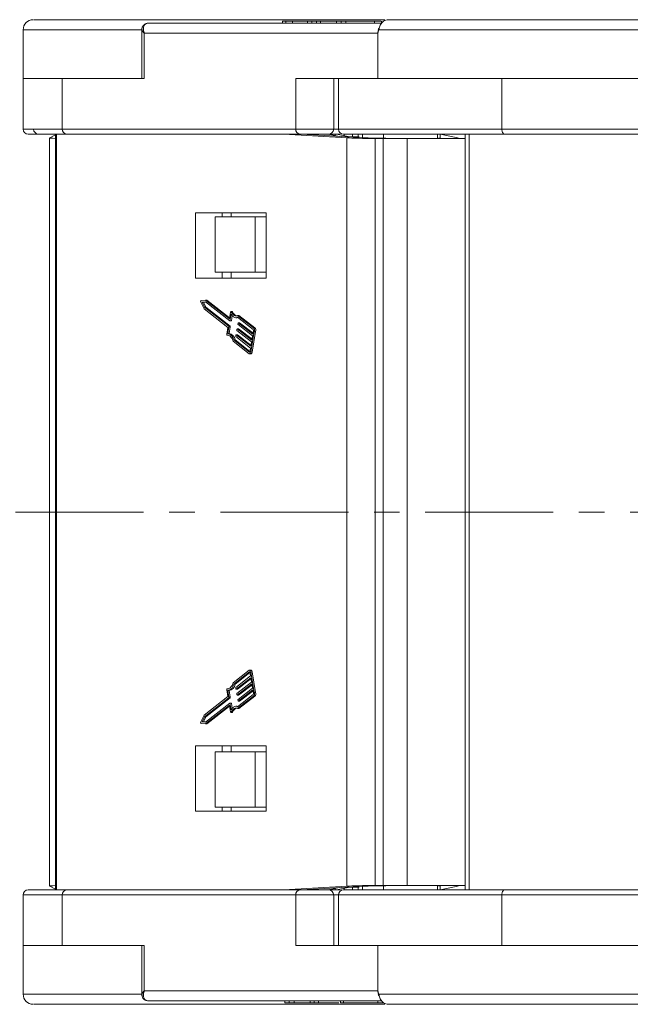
# Model space of a CAD drawing. Header units: millimetres. Extents: x 3698 to 5159, y 261 to 1294.
# Tile 9 of 46: x 4185 to 4246, y 531 to 629. Entities that reach past the tile are written whole.
import ezdxf

# ---------------------------------------------------------------- set-up
doc = ezdxf.new("R2010")
doc.units = ezdxf.units.MM
doc.linetypes.add('CENTERX2', pattern=[20.32, 12.7, -2.54, 2.54, -2.54])

msp = doc.modelspace()

# ---------------------------------------------------------------- linework, layer by layer
at = {"color": 7, "linetype": 'Continuous', "lineweight": 15}
for p, q in [((4197.676, 628.371), (4197.501, 628.315)), ((4220.848, 628.371), (4197.676, 628.371)), ((4211.024, 628.571), (4211.024, 628.371)), ((4211.341, 628.371), (4211.341, 628.571)), ((4212.007, 628.371), (4212.007, 628.571)), ((4213.511, 628.371), (4213.511, 628.571)), ((4213.939, 628.371), (4213.939, 628.571)), ((4214.388, 628.571), (4213.939, 628.571)), ((4214.388, 628.371), (4214.388, 628.571)), ((4214.778, 628.571), (4214.388, 628.571)), ((4214.778, 628.371), (4214.778, 628.571)), ((4216.365, 628.571), (4214.778, 628.571)), ((4216.365, 628.371), (4216.365, 628.571)), ((4216.844, 628.571), (4216.365, 628.571)), ((4216.844, 628.371), (4216.844, 628.571)), ((4217.293, 628.571), (4216.844, 628.571)), ((4217.293, 628.371), (4217.293, 628.571)), ((4220.154, 628.571), (4217.293, 628.571)), ((4220.154, 628.571), (4220.154, 628.371)), ((4220.786, 628.571), (4220.558, 628.571)), ((4220.839, 628.371), (4220.839, 628.571)), ((4221.517, 628.721), (4221.516, 628.721)), ((4221.518, 628.721), (4221.517, 628.721)), ((4185.301, 627.721), (4185.301, 622.871)), ((4197.083, 627.721), (4185.301, 627.721)), ((4197.083, 627.873), (4197.083, 622.871)), ((4197.314, 627.371), (4220.469, 627.371)), ((4197.314, 622.871), (4197.314, 627.371)), ((4220.579, 627.721), (4220.469, 627.371)), ((4220.469, 627.371), (4220.469, 622.871)), ((4246.737, 627.721), (4220.579, 627.721)), ((4185.295, 622.871), (4185.295, 617.871)), ((4186.068, 622.871), (4185.295, 622.871)), ((4189.525, 622.871), (4186.068, 622.871)), ((4189.174, 617.871), (4189.174, 622.871)), ((4189.525, 622.871), (4197.314, 622.871)), ((4212.328, 622.871), (4212.328, 617.871)), ((4220.118, 622.871), (4212.328, 622.871)), ((4216.096, 617.871), (4216.096, 622.871)), ((4216.57, 622.871), (4216.57, 617.871)), ((4225.733, 622.871), (4220.118, 622.871)), ((4233.421, 622.871), (4225.733, 622.871)), ((4232.777, 617.871), (4232.777, 622.871)), ((4233.421, 622.871), (4247.704, 622.871)), ((4189.174, 617.871), (4185.295, 617.871)), ((4212.328, 617.871), (4189.174, 617.871)), ((4216.096, 617.871), (4212.328, 617.871)), ((4216.57, 617.871), (4216.096, 617.871)), ((4232.777, 617.871), (4216.57, 617.871)), ((4275.234, 617.871), (4232.777, 617.871)), ((4187.93, 616.99), (4187.93, 579.871)), ((4188.519, 617.286), (4187.935, 616.995)), ((4188.519, 617.371), (4188.519, 579.871)), ((4188.611, 579.871), (4188.611, 617.371)), ((4189.616, 617.371), (4212.77, 617.371)), ((4211.139, 617.371), (4217.403, 616.995)), ((4212.77, 617.371), (4212.908, 617.371)), ((4212.908, 617.371), (4219.171, 616.995)), ((4213.325, 617.346), (4213.325, 617.371)), ((4215.535, 617.371), (4216.67, 617.145)), ((4216.239, 617.231), (4216.239, 617.371)), ((4216.375, 617.371), (4217.697, 617.089)), ((4217.147, 617.371), (4217.147, 617.207)), ((4217.403, 616.995), (4217.403, 579.871)), ((4217.697, 617.089), (4218.619, 617.089)), ((4217.973, 617.371), (4217.973, 617.089)), ((4218.537, 617.089), (4218.537, 617.371)), ((4218.95, 617.371), (4218.95, 617.019)), ((4220.206, 579.871), (4220.206, 616.921)), ((4220.206, 616.921), (4221.008, 616.921)), ((4221.008, 616.921), (4221.008, 579.871)), ((4223.39, 616.921), (4221.008, 616.921)), ((4221.034, 616.958), (4221.034, 617.371)), ((4223.39, 579.871), (4223.39, 616.921)), ((4229.149, 616.921), (4223.39, 616.921)), ((4226.389, 617.371), (4226.389, 616.921)), ((4226.65, 616.921), (4226.65, 617.371)), ((4226.65, 617.361), (4228.255, 617.019)), ((4229.149, 617.371), (4229.149, 579.871)), ((4229.536, 579.871), (4229.536, 617.371)), ((4233.035, 617.371), (4275.492, 617.371)), ((4209.392, 609.571), (4202.386, 609.571)), ((4202.386, 609.571), (4202.386, 603.071)), ((4204.346, 609.171), (4204.346, 603.671)), ((4208.316, 609.171), (4204.346, 609.171)), ((4205.039, 609.571), (4205.039, 609.171)), ((4205.92, 609.171), (4205.92, 609.571)), ((4208.316, 603.671), (4208.316, 609.171)), ((4208.316, 609.171), (4209.392, 609.171)), ((4209.392, 603.071), (4209.392, 609.571)), ((4202.386, 603.071), (4209.392, 603.071)), ((4208.316, 603.671), (4204.346, 603.671)), ((4205.039, 603.671), (4205.039, 603.071)), ((4205.92, 603.671), (4205.92, 603.071)), ((4209.392, 603.671), (4208.316, 603.671)), ((4203.389, 600.897), (4202.946, 600.848)), ((4205.736, 599.061), (4203.389, 600.897)), ((4203.522, 600.897), (4203.389, 600.897)), ((4205.772, 599.137), (4203.522, 600.897)), ((4202.919, 600.69), (4203.243, 600.04)), ((4203.376, 600.713), (4203.05, 600.677)), ((4203.05, 600.677), (4203.289, 600.199)), ((4203.183, 600.677), (4203.05, 600.677)), ((4203.183, 600.677), (4203.393, 600.7)), ((4203.421, 600.199), (4203.183, 600.677)), ((4203.243, 600.04), (4205.61, 598.189)), ((4203.289, 600.199), (4205.699, 598.313)), ((4203.421, 600.199), (4203.289, 600.199)), ((4205.787, 598.827), (4203.376, 600.713)), ((4205.832, 598.313), (4203.421, 600.199)), ((4205.751, 599.061), (4205.736, 599.061)), ((4205.869, 599.708), (4205.764, 599.088)), ((4205.927, 599.517), (4205.814, 598.854)), ((4206.042, 599.768), (4205.909, 599.768)), ((4205.94, 599.741), (4206.072, 599.741)), ((4205.947, 598.854), (4206.033, 599.358)), ((4206.392, 599.152), (4206.525, 599.152)), ((4208.121, 597.972), (4206.56, 599.194)), ((4208.151, 598.144), (4206.564, 599.385)), ((4206.696, 599.385), (4206.564, 599.385)), ((4208.283, 598.144), (4206.696, 599.385)), ((4205.61, 598.189), (4205.497, 597.526)), ((4205.712, 598.255), (4205.599, 597.593)), ((4205.832, 598.313), (4205.699, 598.313)), ((4205.845, 598.255), (4205.712, 598.255)), ((4205.732, 597.593), (4205.845, 598.255)), ((4205.794, 598.825), (4205.927, 598.825)), ((4205.947, 598.854), (4205.814, 598.854)), ((4206.494, 597.935), (4206.508, 598.02)), ((4206.661, 598.05), (4206.528, 598.05)), ((4206.536, 598.048), (4207.986, 596.913)), ((4206.668, 598.048), (4206.536, 598.048)), ((4206.596, 598.534), (4206.611, 598.62)), ((4208.059, 597.341), (4206.609, 598.476)), ((4206.763, 598.65), (4206.631, 598.65)), ((4206.638, 598.647), (4208.088, 597.513)), ((4206.771, 598.647), (4206.638, 598.647)), ((4208.002, 597.005), (4206.668, 598.048)), ((4208.104, 597.604), (4206.771, 598.647)), ((4208.283, 598.144), (4208.151, 598.144)), ((4205.537, 597.404), (4205.663, 597.404)), ((4205.661, 597.404), (4205.541, 597.404)), ((4205.734, 597.593), (4205.601, 597.593)), ((4206.179, 596.967), (4207.741, 595.745)), ((4206.312, 596.967), (4206.179, 596.967)), ((4207.797, 595.805), (4206.312, 596.967)), ((4206.391, 597.335), (4206.406, 597.421)), ((4207.854, 596.142), (4206.404, 597.277)), ((4206.559, 597.451), (4206.426, 597.451)), ((4206.433, 597.448), (4207.884, 596.313)), ((4206.566, 597.448), (4206.433, 597.448)), ((4207.957, 596.742), (4206.506, 597.876)), ((4207.899, 596.405), (4206.566, 597.448)), ((4207.876, 595.737), (4208.227, 597.793)), ((4207.986, 596.913), (4208.059, 597.341)), ((4208.009, 595.737), (4208.359, 597.793)), ((4208.088, 597.513), (4208.147, 597.855)), ((4208.227, 597.793), (4208.359, 597.793)), ((4206.125, 596.815), (4207.712, 595.574)), ((4207.796, 595.799), (4207.854, 596.142)), ((4207.884, 596.313), (4207.957, 596.742)), ((4207.741, 595.745), (4207.77, 595.745)), ((4207.756, 595.557), (4207.889, 595.557)), ((4208.009, 595.737), (4207.876, 595.737)), ((4187.93, 579.871), (4187.93, 542.752)), ((4188.519, 579.871), (4188.519, 542.371)), ((4188.611, 542.371), (4188.611, 579.871)), ((4217.403, 579.871), (4217.403, 542.748)), ((4220.206, 542.821), (4220.206, 579.871)), ((4221.008, 579.871), (4221.008, 542.821)), ((4223.39, 542.821), (4223.39, 579.871)), ((4229.149, 579.871), (4229.149, 542.371)), ((4229.536, 542.371), (4229.536, 579.871)), ((4207.712, 564.169), (4206.125, 562.928)), ((4206.179, 562.776), (4207.741, 563.997)), ((4206.312, 562.776), (4207.797, 563.937)), ((4207.77, 563.997), (4207.741, 563.997)), ((4207.889, 564.185), (4207.756, 564.185)), ((4207.796, 563.943), (4207.854, 563.6)), ((4208.227, 561.95), (4207.876, 564.006)), ((4207.876, 564.006), (4208.009, 564.006)), ((4208.359, 561.95), (4208.009, 564.006)), ((4206.179, 562.776), (4206.312, 562.776)), ((4207.854, 563.6), (4206.404, 562.466)), ((4206.433, 562.295), (4207.884, 563.429)), ((4207.957, 563.001), (4206.506, 561.866)), ((4206.536, 561.695), (4207.986, 562.83)), ((4206.566, 562.295), (4207.899, 563.338)), ((4207.884, 563.429), (4207.957, 563.001)), ((4207.986, 562.83), (4208.059, 562.401)), ((4205.497, 562.216), (4205.61, 561.554)), ((4205.663, 562.339), (4205.537, 562.339)), ((4205.541, 562.338), (4205.661, 562.338)), ((4205.712, 561.488), (4205.599, 562.15)), ((4205.601, 562.15), (4205.734, 562.15)), ((4205.845, 561.488), (4205.732, 562.15)), ((4206.391, 562.408), (4206.406, 562.322)), ((4206.426, 562.292), (4206.559, 562.292)), ((4206.433, 562.295), (4206.566, 562.295)), ((4206.494, 561.808), (4206.508, 561.722)), ((4208.059, 562.401), (4206.609, 561.267)), ((4206.638, 561.095), (4208.088, 562.23)), ((4206.668, 561.695), (4208.002, 562.738)), ((4206.771, 561.095), (4208.104, 562.138)), ((4208.088, 562.23), (4208.147, 561.887)), ((4208.359, 561.95), (4208.227, 561.95)), ((4205.61, 561.554), (4203.243, 559.702)), ((4203.289, 559.544), (4205.699, 561.429)), ((4205.787, 560.915), (4203.376, 559.03)), ((4203.421, 559.544), (4205.832, 561.429)), ((4205.699, 561.429), (4205.832, 561.429)), ((4205.845, 561.488), (4205.712, 561.488)), ((4205.927, 560.918), (4205.794, 560.918)), ((4205.927, 560.226), (4205.814, 560.888)), ((4205.814, 560.888), (4205.947, 560.888)), ((4206.033, 560.385), (4205.947, 560.888)), ((4206.528, 561.692), (4206.661, 561.692)), ((4206.536, 561.695), (4206.668, 561.695)), ((4208.121, 561.77), (4206.56, 560.549)), ((4206.564, 560.358), (4208.151, 561.599)), ((4206.596, 561.208), (4206.611, 561.123)), ((4206.631, 561.093), (4206.763, 561.093)), ((4206.638, 561.095), (4206.771, 561.095)), ((4206.696, 560.358), (4208.283, 561.599)), ((4208.151, 561.599), (4208.283, 561.599)), ((4203.389, 558.846), (4205.736, 560.681)), ((4203.522, 558.846), (4205.772, 560.605)), ((4205.751, 560.681), (4205.736, 560.681)), ((4205.764, 560.654), (4205.869, 560.034)), ((4205.909, 559.974), (4206.042, 559.974)), ((4206.072, 560.002), (4205.94, 560.002)), ((4206.525, 560.591), (4206.392, 560.591)), ((4206.696, 560.358), (4206.564, 560.358)), ((4203.243, 559.702), (4202.919, 559.052)), ((4202.946, 558.895), (4203.389, 558.846)), ((4203.05, 559.066), (4203.289, 559.544)), ((4203.376, 559.03), (4203.05, 559.066)), ((4203.05, 559.066), (4203.183, 559.066)), ((4203.183, 559.066), (4203.421, 559.544)), ((4203.393, 559.043), (4203.183, 559.066)), ((4203.289, 559.544), (4203.421, 559.544)), ((4203.522, 558.846), (4203.389, 558.846)), ((4209.392, 556.671), (4202.386, 556.671)), ((4202.386, 556.671), (4202.386, 550.171)), ((4204.346, 556.071), (4204.346, 550.571)), ((4204.346, 556.071), (4208.316, 556.071)), ((4205.039, 556.071), (4205.039, 556.671)), ((4205.92, 556.671), (4205.92, 556.071)), ((4208.316, 550.571), (4208.316, 556.071)), ((4208.316, 556.071), (4209.392, 556.071)), ((4209.392, 550.171), (4209.392, 556.671)), ((4202.386, 550.171), (4209.392, 550.171)), ((4204.346, 550.571), (4208.316, 550.571)), ((4205.039, 550.171), (4205.039, 550.571)), ((4205.92, 550.171), (4205.92, 550.571)), ((4209.392, 550.571), (4208.316, 550.571)), ((4187.935, 542.748), (4188.519, 542.457)), ((4212.77, 542.371), (4189.616, 542.371)), ((4217.403, 542.748), (4211.139, 542.371)), ((4212.77, 542.371), (4212.908, 542.371)), ((4219.171, 542.748), (4212.908, 542.371)), ((4213.325, 542.371), (4213.325, 542.396)), ((4216.67, 542.598), (4215.535, 542.371)), ((4216.239, 542.371), (4216.239, 542.512)), ((4216.375, 542.371), (4217.697, 542.653)), ((4217.147, 542.536), (4217.147, 542.371)), ((4218.619, 542.653), (4217.697, 542.653)), ((4217.973, 542.653), (4217.973, 542.371)), ((4218.537, 542.371), (4218.537, 542.653)), ((4218.95, 542.724), (4218.95, 542.371)), ((4221.008, 542.821), (4220.206, 542.821)), ((4221.008, 542.821), (4223.39, 542.821)), ((4221.034, 542.371), (4221.034, 542.785)), ((4223.39, 542.821), (4229.149, 542.821)), ((4226.389, 542.821), (4226.389, 542.371)), ((4226.65, 542.371), (4226.65, 542.821)), ((4226.65, 542.381), (4228.255, 542.724)), ((4275.492, 542.371), (4233.035, 542.371)), ((4185.295, 541.871), (4185.295, 536.871)), ((4185.295, 541.871), (4189.174, 541.871)), ((4189.174, 536.871), (4189.174, 541.871)), ((4189.174, 541.871), (4212.328, 541.871)), ((4212.328, 541.871), (4212.328, 536.871)), ((4212.328, 541.871), (4216.096, 541.871)), ((4216.096, 536.871), (4216.096, 541.871)), ((4216.096, 541.871), (4216.57, 541.871)), ((4216.57, 541.871), (4216.57, 536.871)), ((4216.57, 541.871), (4232.777, 541.871)), ((4232.777, 536.871), (4232.777, 541.871)), ((4232.777, 541.871), (4275.234, 541.871)), ((4185.295, 536.871), (4186.068, 536.871)), ((4185.301, 536.871), (4185.301, 532.021)), ((4186.068, 536.871), (4189.525, 536.871)), ((4197.314, 536.871), (4189.525, 536.871)), ((4197.083, 536.871), (4197.083, 531.869)), ((4197.314, 532.371), (4197.314, 536.871)), ((4212.328, 536.871), (4220.118, 536.871)), ((4220.118, 536.871), (4225.733, 536.871)), ((4220.469, 536.871), (4220.469, 532.371)), ((4225.733, 536.871), (4233.421, 536.871)), ((4247.704, 536.871), (4233.421, 536.871)), ((4185.301, 532.021), (4197.079, 532.021)), ((4220.469, 532.371), (4197.314, 532.371)), ((4220.469, 532.371), (4220.579, 532.021)), ((4220.579, 532.021), (4246.737, 532.021)), ((4197.676, 531.371), (4220.848, 531.371)), ((4211.245, 531.371), (4211.245, 531.171)), ((4211.694, 531.171), (4211.245, 531.171)), ((4211.694, 531.171), (4211.694, 531.371)), ((4212.173, 531.171), (4211.694, 531.171)), ((4212.173, 531.171), (4212.173, 531.371)), ((4213.76, 531.171), (4212.173, 531.171)), ((4213.76, 531.171), (4213.76, 531.371)), ((4214.149, 531.171), (4213.76, 531.171)), ((4214.149, 531.171), (4214.149, 531.371)), ((4214.598, 531.171), (4214.149, 531.171)), ((4214.598, 531.171), (4214.598, 531.371)), ((4216.623, 531.171), (4214.598, 531.171)), ((4216.764, 531.371), (4216.764, 531.171)), ((4216.784, 531.371), (4216.784, 531.171)), ((4217.083, 531.371), (4217.083, 531.171)), ((4220.468, 531.371), (4220.468, 531.171)), ((4221.516, 531.021), (4221.518, 531.021))]:
    msp.add_line(p, q, dxfattribs=at)
at = {"color": 1, "linetype": 'CENTERX2', "lineweight": 13}
msp.add_line((5010.038, 579.871), (4173.987, 579.871), dxfattribs=at)
at = {"color": 7, "linetype": 'Continuous', "lineweight": 15, "flags": 128}
for points in [[(4197.676, 628.371), (4197.585, 628.362), (4197.506, 628.337)], [(4220.579, 627.721), (4220.565, 627.739), (4220.555, 627.756), (4220.548, 627.773), (4220.546, 627.79), (4220.547, 627.805), (4220.553, 627.82), (4220.562, 627.834), (4220.575, 627.846)], [(4232.777, 617.871), (4232.782, 617.774), (4232.797, 617.68), (4232.821, 617.593), (4232.853, 617.518), (4232.892, 617.456), (4232.937, 617.409), (4232.985, 617.381), (4233.035, 617.371)], [(4202.919, 600.69), (4202.911, 600.711), (4202.906, 600.736), (4202.905, 600.762), (4202.908, 600.788), (4202.914, 600.811), (4202.922, 600.83), (4202.933, 600.843), (4202.946, 600.848)], [(4205.764, 599.088), (4205.762, 599.08), (4205.759, 599.073), (4205.756, 599.067), (4205.752, 599.063), (4205.749, 599.06), (4205.744, 599.058), (4205.74, 599.059), (4205.736, 599.061)], [(4205.869, 599.708), (4205.874, 599.729), (4205.881, 599.746), (4205.89, 599.758), (4205.9, 599.766), (4205.911, 599.768), (4205.922, 599.764), (4205.931, 599.755), (4205.94, 599.741)], [(4206.56, 599.194), (4206.477, 599.162), (4206.392, 599.152), (4206.308, 599.162), (4206.225, 599.193), (4206.145, 599.246), (4206.067, 599.317), (4205.995, 599.408), (4205.927, 599.517)], [(4206.564, 599.385), (4206.481, 599.347), (4206.397, 599.334), (4206.312, 599.345), (4206.229, 599.38), (4206.149, 599.438), (4206.073, 599.519), (4206.003, 599.62), (4205.94, 599.741)], [(4206.525, 599.152), (4206.525, 599.152), (4206.602, 599.161)], [(4205.814, 598.854), (4205.812, 598.846), (4205.81, 598.839), (4205.807, 598.833), (4205.803, 598.829), (4205.799, 598.826), (4205.795, 598.825), (4205.791, 598.825), (4205.787, 598.827)], [(4205.927, 598.825), (4205.928, 598.825), (4205.932, 598.826), (4205.936, 598.829), (4205.939, 598.833), (4205.943, 598.839), (4205.945, 598.846), (4205.947, 598.854)], [(4206.508, 598.02), (4206.51, 598.028), (4206.513, 598.036), (4206.516, 598.041), (4206.519, 598.046), (4206.523, 598.049), (4206.527, 598.05), (4206.532, 598.05), (4206.536, 598.048)], [(4206.611, 598.62), (4206.612, 598.628), (4206.615, 598.635), (4206.618, 598.641), (4206.622, 598.646), (4206.626, 598.649), (4206.63, 598.65), (4206.634, 598.649), (4206.638, 598.647)], [(4206.668, 598.048), (4206.664, 598.05), (4206.661, 598.05)], [(4206.771, 598.647), (4206.767, 598.649), (4206.763, 598.65)], [(4205.541, 597.404), (4205.53, 597.405), (4205.52, 597.411), (4205.511, 597.423), (4205.503, 597.439), (4205.498, 597.459), (4205.495, 597.481), (4205.495, 597.504), (4205.497, 597.526)], [(4205.541, 597.404), (4205.626, 597.409), (4205.71, 597.39), (4205.792, 597.347), (4205.871, 597.281), (4205.945, 597.193), (4206.013, 597.085), (4206.073, 596.958), (4206.125, 596.815)], [(4206.406, 597.421), (4206.408, 597.429), (4206.41, 597.436), (4206.413, 597.442), (4206.417, 597.446), (4206.421, 597.449), (4206.425, 597.451), (4206.429, 597.45), (4206.433, 597.448)], [(4206.566, 597.448), (4206.562, 597.45), (4206.559, 597.451)], [(4207.876, 595.737), (4207.865, 595.689), (4207.85, 595.646), (4207.831, 595.61), (4207.81, 595.583), (4207.786, 595.565), (4207.761, 595.557), (4207.736, 595.56), (4207.712, 595.574)], [(4207.741, 595.745), (4207.749, 595.741), (4207.758, 595.74), (4207.766, 595.742), (4207.774, 595.748), (4207.781, 595.757), (4207.787, 595.769), (4207.792, 595.783), (4207.796, 595.799)], [(4207.889, 595.557), (4207.894, 595.557), (4207.919, 595.565), (4207.942, 595.583), (4207.964, 595.61), (4207.983, 595.646), (4207.998, 595.689), (4208.009, 595.737)], [(4207.712, 564.169), (4207.736, 564.182), (4207.761, 564.185), (4207.786, 564.178), (4207.81, 564.16), (4207.831, 564.133), (4207.85, 564.097), (4207.865, 564.054), (4207.876, 564.006)], [(4207.741, 563.997), (4207.749, 564.002), (4207.758, 564.003), (4207.766, 564), (4207.774, 563.995), (4207.781, 563.985), (4207.787, 563.974), (4207.792, 563.959), (4207.796, 563.943)], [(4208.009, 564.006), (4207.998, 564.054), (4207.983, 564.097), (4207.964, 564.133), (4207.942, 564.16), (4207.919, 564.178), (4207.894, 564.185), (4207.889, 564.185)], [(4206.125, 562.928), (4206.073, 562.785), (4206.013, 562.658), (4205.945, 562.55), (4205.871, 562.462), (4205.792, 562.395), (4205.71, 562.352), (4205.626, 562.333), (4205.541, 562.338)], [(4205.497, 562.216), (4205.495, 562.239), (4205.495, 562.262), (4205.498, 562.284), (4205.503, 562.303), (4205.511, 562.32), (4205.52, 562.331), (4205.53, 562.338), (4205.541, 562.338)], [(4206.406, 562.322), (4206.408, 562.314), (4206.41, 562.307), (4206.413, 562.301), (4206.417, 562.296), (4206.421, 562.293), (4206.425, 562.292), (4206.429, 562.292), (4206.433, 562.295)], [(4206.559, 562.292), (4206.562, 562.292), (4206.566, 562.295)], [(4205.814, 560.888), (4205.812, 560.896), (4205.81, 560.903), (4205.807, 560.909), (4205.803, 560.914), (4205.799, 560.917), (4205.795, 560.918), (4205.791, 560.917), (4205.787, 560.915)], [(4205.947, 560.888), (4205.945, 560.896), (4205.943, 560.903), (4205.939, 560.909), (4205.936, 560.914), (4205.932, 560.917), (4205.928, 560.918), (4205.927, 560.918)], [(4206.508, 561.722), (4206.51, 561.714), (4206.513, 561.707), (4206.516, 561.701), (4206.519, 561.697), (4206.523, 561.694), (4206.527, 561.692), (4206.532, 561.693), (4206.536, 561.695)], [(4206.611, 561.123), (4206.612, 561.115), (4206.615, 561.107), (4206.618, 561.101), (4206.622, 561.097), (4206.626, 561.094), (4206.63, 561.093), (4206.634, 561.093), (4206.638, 561.095)], [(4206.661, 561.692), (4206.664, 561.693), (4206.668, 561.695)], [(4206.763, 561.093), (4206.767, 561.093), (4206.771, 561.095)], [(4205.736, 560.681), (4205.74, 560.684), (4205.744, 560.684), (4205.749, 560.683), (4205.752, 560.68), (4205.756, 560.675), (4205.759, 560.669), (4205.762, 560.662), (4205.764, 560.654)], [(4205.94, 560.002), (4205.931, 559.988), (4205.922, 559.978), (4205.911, 559.974), (4205.9, 559.976), (4205.89, 559.984), (4205.881, 559.997), (4205.874, 560.014), (4205.869, 560.034)], [(4206.56, 560.549), (4206.477, 560.58), (4206.392, 560.591), (4206.308, 560.581), (4206.225, 560.549), (4206.145, 560.497), (4206.067, 560.425), (4205.995, 560.334), (4205.927, 560.226)], [(4205.94, 560.002), (4206.003, 560.122), (4206.073, 560.224), (4206.149, 560.305), (4206.229, 560.363), (4206.312, 560.398), (4206.397, 560.409), (4206.481, 560.395), (4206.564, 560.358)], [(4206.602, 560.582), (4206.525, 560.591), (4206.525, 560.591)], [(4202.946, 558.895), (4202.933, 558.9), (4202.922, 558.912), (4202.914, 558.931), (4202.908, 558.954), (4202.905, 558.98), (4202.906, 559.007), (4202.911, 559.032), (4202.919, 559.052)], [(4232.777, 541.871), (4232.782, 541.969), (4232.797, 542.063), (4232.821, 542.149), (4232.853, 542.225), (4232.892, 542.287), (4232.937, 542.333), (4232.985, 542.362), (4233.035, 542.371)], [(4220.575, 531.897), (4220.562, 531.909), (4220.553, 531.923), (4220.547, 531.937), (4220.546, 531.953), (4220.548, 531.969), (4220.555, 531.986), (4220.565, 532.004), (4220.579, 532.021)]]:
    msp.add_lwpolyline(points, dxfattribs=at)
at = {"color": 7, "linetype": 'Continuous', "lineweight": 15}
for centre, radius, start, end in [((4186.301, 627.721), 1, 90, 180), ((4185.795, 617.871), 0.5, 180, 270), ((4186.834, 617.871), 0.5, 180, 270), ((4189.647, 617.844), 0.474, 176.69981, 266.26706), ((4212.801, 617.844), 0.474, 176.69981, 266.26706), ((4215.596, 617.871), 0.5, 270.00537, 0.00537), ((4217.07, 617.871), 0.5, 180, 270), ((4206.037, 599.732), 0.0364, 13.82178, 82.22665), ((4206.669, 599.931), 0.626, 197.69894, 250.33519), ((4205.646, 598.271), 0.0677, 346.00488, 38.49372), ((4205.779, 598.271), 0.0677, 346.00488, 38.49372), ((4206.559, 597.918), 0.0677, 166.00488, 218.49372), ((4206.662, 598.518), 0.0677, 166.00488, 218.49372), ((4208.015, 597.888), 0.135, 346.00488, 38.49372), ((4207.833, 597.891), 0.406, 346.00488, 38.49372), ((4207.965, 597.891), 0.406, 346.00488, 38.49372), ((4205.423, 596.847), 0.766, 8.96505, 76.72202), ((4205.556, 596.847), 0.766, 8.96505, 76.72202), ((4206.457, 597.319), 0.0677, 166.00488, 218.49372), ((4205.423, 562.895), 0.766, 283.27798, 351.03495), ((4205.556, 562.895), 0.766, 283.27798, 351.03495), ((4206.457, 562.424), 0.0677, 141.50628, 193.99512), ((4206.559, 561.824), 0.0677, 141.50628, 193.99512), ((4208.015, 561.855), 0.135, 321.50628, 13.99512), ((4207.833, 561.852), 0.406, 321.50628, 13.99512), ((4207.965, 561.852), 0.406, 321.50628, 13.99512), ((4205.646, 561.471), 0.0677, 321.50628, 13.99512), ((4205.779, 561.471), 0.0677, 321.50628, 13.99512), ((4206.662, 561.225), 0.0677, 141.50628, 193.99512), ((4206.037, 560.01), 0.0364, 277.77335, 346.17822), ((4206.669, 559.811), 0.626, 109.66481, 162.30106), ((4185.795, 541.871), 0.5, 90, 180), ((4189.647, 541.899), 0.474, 93.73294, 183.30019), ((4212.801, 541.899), 0.474, 93.73294, 183.30019), ((4215.596, 541.871), 0.5, 359.99463, 89.99463), ((4217.07, 541.871), 0.5, 90, 180), ((4186.301, 532.021), 1, 180, 270)]:
    msp.add_arc(centre, radius, start, end, dxfattribs=at)
for centre, major_axis, ratio, start_param, end_param in [((4190.73, 616.995), (2.8, 0.004), 0.028043, 3.085145, 3.801792), ((4219.878, 616.995), (2.8, -0.037), 0.024832, 3.627915, 4.83014), ((4219.878, 616.995), (0.8, -0.011), 0.024832, 3.627915, 4.83014), ((4220.3, 616.9), (2.8, -0.037), 0.024832, 0.75584, 1.688548), ((4227.073, 616.986), (1, -0.147), 0.097303, 4.127895, 4.502914), ((4227.41, 617.019), (1.5, -0.221), 0.097303, 0.60939, 0.986302), ((4190.73, 542.748), (2.8, -0.004), 0.028043, 2.481393, 3.198041), ((4219.878, 542.748), (2.8, 0.037), 0.024832, 1.453045, 2.65527), ((4219.878, 542.748), (0.8, 0.011), 0.024832, 1.453045, 2.65527), ((4220.3, 542.842), (2.8, 0.037), 0.024832, 4.594638, 5.527346), ((4227.073, 542.757), (1, 0.147), 0.097303, 1.780271, 2.155291), ((4227.41, 542.724), (1.5, 0.221), 0.097303, 5.296883, 5.673795)]:
    msp.add_ellipse(centre, major_axis=major_axis, ratio=ratio, start_param=start_param, end_param=end_param, dxfattribs=at)
for points, knots in [([(4221.168, 628.721), (4221.081, 628.721), (4219.692, 628.721), (4216.961, 628.721), (4213.005, 628.721), (4209.054, 628.721), (4205.47, 628.721), (4202.307, 628.721), (4199.561, 628.721), (4196.992, 628.721), (4193.853, 628.721), (4191.226, 628.721), (4189.2, 628.721), (4187.877, 628.721), (4186.888, 628.721), (4186.342, 628.721), (4186.353, 628.721), (4186.357, 628.721)], [0, 0, 0, 0, 0.004943, 0.078701, 0.152468, 0.228485, 0.306603, 0.367646, 0.428678, 0.491, 0.553312, 0.677782, 0.738824, 0.799857, 0.877984, 0.953999, 1, 1, 1, 1]), ([(4197.519, 628.342), (4197.477, 628.328), (4197.395, 628.302), (4197.261, 628.209), (4197.149, 628.067), (4197.09, 627.892), (4197.085, 627.794), (4197.083, 627.75)], [0, 0, 0, 0, 0.157407, 0.308907, 0.580687, 0.808084, 1, 1, 1, 1]), ([(4197.501, 628.315), (4197.477, 628.308), (4197.357, 628.277), (4197.247, 628.063), (4197.2, 627.74), (4197.276, 627.494), (4197.314, 627.371)], [0, 0, 0, 0, 0.081234, 0.397844, 0.698647, 1, 1, 1, 1]), ([(4211.341, 628.571), (4211.281, 628.571), (4211.102, 628.571), (4211.057, 628.571), (4211.026, 628.571)], [0, 0, 0, 0, 0.3344989, 1, 1, 1, 1]), ([(4212.007, 628.571), (4211.956, 628.571), (4211.853, 628.571), (4211.725, 628.571), (4211.611, 628.571), (4211.514, 628.571), (4211.422, 628.571), (4211.368, 628.571), (4211.341, 628.571)], [0, 0, 0, 0, 0.185429, 0.37219, 0.527708, 0.683877, 0.841678, 1, 1, 1, 1]), ([(4213.511, 628.571), (4213.377, 628.571), (4213.109, 628.571), (4212.615, 628.571), (4212.241, 628.571), (4212.032, 628.571), (4212.007, 628.571)], [0, 0, 0, 0, 0.250896, 0.502166, 0.940512, 1, 1, 1, 1]), ([(4213.897, 628.571), (4213.844, 628.571), (4213.717, 628.571), (4213.587, 628.571), (4213.511, 628.571)], [0, 0, 0, 0, 0.417347, 1, 1, 1, 1]), ([(4220.154, 628.571), (4220.273, 628.571), (4220.474, 628.571), (4220.695, 628.571), (4220.786, 628.571)], [0, 0, 0, 0, 0.5899709, 1, 1, 1, 1]), ([(4221.516, 628.721), (4221.436, 628.714), (4221.29, 628.701), (4221.073, 628.598), (4220.899, 628.452), (4220.764, 628.268), (4220.673, 628.086), (4220.612, 627.899), (4220.589, 627.777), (4220.579, 627.721)], [0, 0, 0, 0, 0.172016, 0.312756, 0.499599, 0.630391, 0.758026, 0.889228, 1, 1, 1, 1]), ([(4282.59, 628.721), (4282.558, 628.721), (4282.495, 628.721), (4281.979, 628.721), (4280.871, 628.721), (4279.107, 628.721), (4276.776, 628.721), (4274.587, 628.721), (4271.902, 628.721), (4268.714, 628.721), (4265.307, 628.721), (4261.675, 628.721), (4257.794, 628.721), (4254.012, 628.721), (4250.451, 628.721), (4247.167, 628.721), (4243.889, 628.721), (4239.581, 628.721), (4235.479, 628.721), (4231.732, 628.721), (4228.888, 628.721), (4226.121, 628.721), (4223.538, 628.721), (4222.185, 628.721), (4221.518, 628.721)], [0, 0, 0, 0, 0.037811, 0.076545, 0.115273, 0.192632, 0.230571, 0.268504, 0.31706, 0.364306, 0.410148, 0.455995, 0.503241, 0.551792, 0.589731, 0.627664, 0.666397, 0.705125, 0.782484, 0.820423, 0.858356, 0.906913, 0.954157, 1, 1, 1, 1]), ([(4197.314, 627.371), (4197.203, 627.495), (4197.071, 627.64), (4197.092, 627.729), (4197.095, 627.743)], [0, 0, 0, 0, 0.84626, 1, 1, 1, 1]), ([(4220.546, 627.799), (4220.542, 627.784), (4220.534, 627.754), (4220.522, 627.711), (4220.516, 627.691)], [0, 0, 0, 0, 0.5103789, 1, 1, 1, 1]), ([(4185.795, 617.371), (4185.837, 617.371), (4185.932, 617.371), (4186.642, 617.371), (4187.842, 617.371), (4189.031, 617.371), (4189.616, 617.371)], [0, 0, 0, 0, 0.211424, 0.481829, 0.74487, 1, 1, 1, 1]), ([(4212.77, 617.371), (4212.858, 617.371), (4213.039, 617.371), (4213.467, 617.371), (4213.954, 617.371), (4214.449, 617.371), (4214.908, 617.371), (4215.285, 617.371), (4215.541, 617.371), (4215.578, 617.371), (4215.596, 617.371)], [0, 0, 0, 0, 0.121544, 0.25, 0.378456, 0.5, 0.621544, 0.75, 0.878456, 1, 1, 1, 1]), ([(4215.596, 617.371), (4215.668, 617.371), (4215.798, 617.371), (4216.449, 617.371), (4216.742, 617.371)], [0, 0, 0, 0, 0.550733, 1, 1, 1, 1]), ([(4217.109, 617.371), (4217.098, 617.371), (4217.059, 617.371), (4217.347, 617.371), (4217.979, 617.371), (4218.973, 617.371), (4220.284, 617.371), (4221.895, 617.371), (4223.958, 617.371), (4226.538, 617.371), (4229.627, 617.371), (4231.911, 617.371), (4233.035, 617.371)], [0, 0, 0, 0, 0.0356137, 0.1359503, 0.2363028, 0.3366394, 0.4369919, 0.535238, 0.6334996, 0.7591737, 0.8814253, 1, 1, 1, 1]), ([(4189.616, 542.371), (4189.031, 542.371), (4187.842, 542.371), (4186.642, 542.371), (4185.932, 542.371), (4185.837, 542.371), (4185.795, 542.371)], [0, 0, 0, 0, 0.255124, 0.518159, 0.788603, 1, 1, 1, 1]), ([(4215.596, 542.371), (4215.578, 542.371), (4215.541, 542.371), (4215.285, 542.371), (4214.908, 542.371), (4214.449, 542.371), (4213.954, 542.371), (4213.467, 542.371), (4213.039, 542.371), (4212.858, 542.371), (4212.77, 542.371)], [0, 0, 0, 0, 0.121544, 0.25, 0.378456, 0.5, 0.621544, 0.75, 0.878456, 1, 1, 1, 1]), ([(4216.742, 542.371), (4216.449, 542.371), (4215.798, 542.371), (4215.668, 542.371), (4215.596, 542.371)], [0, 0, 0, 0, 0.449267, 1, 1, 1, 1]), ([(4233.035, 542.371), (4231.911, 542.371), (4229.627, 542.371), (4226.538, 542.371), (4223.958, 542.371), (4221.895, 542.371), (4220.284, 542.371), (4218.973, 542.371), (4217.979, 542.371), (4217.347, 542.371), (4217.059, 542.371), (4217.098, 542.371), (4217.109, 542.371)], [0, 0, 0, 0, 0.118568, 0.240813, 0.3665, 0.464746, 0.563008, 0.663345, 0.763697, 0.864034, 0.964386, 1, 1, 1, 1]), ([(4197.083, 531.992), (4197.086, 531.937), (4197.094, 531.818), (4197.177, 531.625), (4197.313, 531.485), (4197.463, 531.405), (4197.55, 531.388), (4197.594, 531.379)], [0, 0, 0, 0, 0.201367, 0.436848, 0.706891, 0.852071, 1, 1, 1, 1]), ([(4197.095, 532), (4197.092, 532.013), (4197.071, 532.102), (4197.203, 532.248), (4197.314, 532.371)], [0, 0, 0, 0, 0.15374, 1, 1, 1, 1]), ([(4197.314, 532.371), (4197.276, 532.249), (4197.201, 532.004), (4197.243, 531.674), (4197.401, 531.424), (4197.588, 531.388), (4197.676, 531.371)], [0, 0, 0, 0, 0.2511309, 0.5018046, 0.7656407, 1, 1, 1, 1]), ([(4220.516, 532.052), (4220.522, 532.031), (4220.534, 531.989), (4220.542, 531.959), (4220.546, 531.944)], [0, 0, 0, 0, 0.4896211, 1, 1, 1, 1]), ([(4220.579, 532.021), (4220.589, 531.965), (4220.612, 531.842), (4220.673, 531.656), (4220.765, 531.474), (4220.899, 531.291), (4221.073, 531.145), (4221.29, 531.042), (4221.436, 531.029), (4221.516, 531.021)], [0, 0, 0, 0, 0.111798, 0.24433, 0.368648, 0.500401, 0.687223, 0.827968, 1, 1, 1, 1]), ([(4186.357, 531.021), (4186.353, 531.021), (4186.342, 531.021), (4186.888, 531.021), (4187.877, 531.021), (4189.2, 531.021), (4190.716, 531.021), (4192.532, 531.021), (4195.334, 531.021), (4198.636, 531.021), (4202.307, 531.021), (4205.471, 531.021), (4209.054, 531.021), (4213.005, 531.021), (4216.961, 531.021), (4219.692, 531.021), (4221.081, 531.021), (4221.168, 531.021)], [0, 0, 0, 0, 0.0460052, 0.1220249, 0.2001432, 0.2611857, 0.3222183, 0.3845402, 0.446852, 0.5713215, 0.632364, 0.6933966, 0.7715237, 0.8475412, 0.9212991, 0.995066, 1, 1, 1, 1]), ([(4216.764, 531.171), (4216.771, 531.171), (4216.785, 531.171), (4216.829, 531.171), (4216.879, 531.171), (4216.938, 531.171), (4217.005, 531.171), (4217.057, 531.171), (4217.083, 531.171)], [0, 0, 0, 0, 0.185429, 0.37219, 0.527708, 0.683877, 0.841678, 1, 1, 1, 1]), ([(4217.083, 531.171), (4217.149, 531.171), (4217.35, 531.171), (4217.828, 531.171), (4218.547, 531.171), (4219.372, 531.171), (4220.009, 531.171), (4220.379, 531.171), (4220.468, 531.171)], [0, 0, 0, 0, 0.101398, 0.306996, 0.506144, 0.685262, 0.924557, 1, 1, 1, 1]), ([(4220.468, 531.171), (4220.586, 531.171), (4220.804, 531.171), (4220.981, 531.171), (4221.062, 531.171)], [0, 0, 0, 0, 0.546912, 1, 1, 1, 1]), ([(4221.518, 531.021), (4222.185, 531.021), (4223.538, 531.021), (4226.121, 531.021), (4228.889, 531.021), (4231.731, 531.021), (4234.535, 531.021), (4237.519, 531.021), (4241.696, 531.021), (4246.061, 531.021), (4250.451, 531.021), (4254.013, 531.021), (4257.794, 531.021), (4261.675, 531.021), (4265.308, 531.021), (4268.714, 531.021), (4271.902, 531.021), (4274.587, 531.021), (4276.776, 531.021), (4278.52, 531.021), (4279.987, 531.021), (4281.527, 531.021), (4282.458, 531.021), (4282.557, 531.021), (4282.59, 531.021)], [0, 0, 0, 0, 0.045846, 0.093093, 0.141644, 0.179583, 0.217516, 0.25625, 0.294977, 0.372336, 0.410275, 0.448208, 0.496765, 0.544011, 0.589852, 0.635699, 0.682945, 0.731496, 0.769435, 0.807368, 0.846102, 0.884829, 0.962189, 1, 1, 1, 1])]:
    msp.add_open_spline(points, degree=3, knots=knots, dxfattribs=at)
for points in [[(4220.469, 627.371), (4220.473, 627.454), (4220.483, 627.62), (4220.544, 627.77), (4220.575, 627.846)], [(4220.575, 531.897), (4220.544, 531.972), (4220.483, 532.123), (4220.473, 532.288), (4220.469, 532.371)]]:
    msp.add_open_spline(points, degree=3, dxfattribs=at)

doc.saveas('drawing.dxf')
